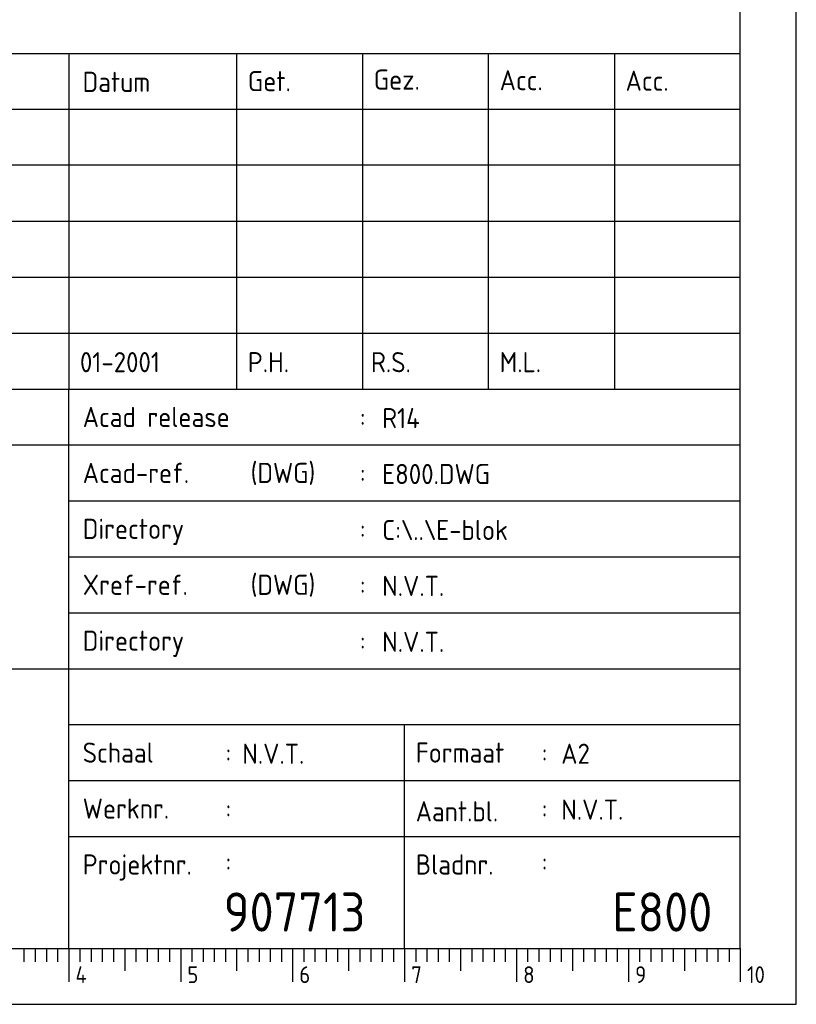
# Model space of a CAD drawing. Extents: x 0 to 594, y 0 to 420.
# Tile 4 of 6: x 525 to 594, y 0 to 88. Entities that reach past the tile are written whole.
import ezdxf
from ezdxf.enums import TextEntityAlignment as Align

# ---------------------------------------------------------------- set-up
doc = ezdxf.new("R2010")
doc.units = 0
doc.header["$LTSCALE"] = 25
doc.layers.get('0').update_dxf_attribs({"linetype": 'CONTINUOUS'})
for name, color, linetype in [('19', 7, 'CONTINUOUS'), ('E--L$2A-_KADER', 7, 'CONTINUOUS'), ('E--L$4A-_STEMPEL', 3, 'CONTINUOUS')]:
    doc.layers.add(name, color=color, linetype=linetype)
doc.styles.add('ISO', font='isocp.shx')
doc.styles.get("Standard").update_dxf_attribs({"font": 'isocp2.shx'})

# ---------------------------------------------------------------- blocks, each defined once
blk = doc.blocks.new('STEMPEL')
at = {"layer": 'E--L$4A-_STEMPEL', "color": 3}
for p, q in [((-185, 85), (-5, 85)), ((-185, 55), (-5, 55)), ((-65, 5), (-65, 55)), ((-185, 30), (-5, 30)), ((-35, 5), (-35, 25))]:
    blk.add_line(p, q, dxfattribs=at)
at = {"layer": 'E--L$4A-_STEMPEL', "color": 2}
for p, q in [((-65, 85), (-65, 55)), ((-50, 85), (-50, 55)), ((-38.75, 85), (-38.75, 55)), ((-27.5, 55), (-27.5, 85)), ((-16.25, 85), (-16.25, 55)), ((-5, 80), (-185, 80)), ((-5, 75), (-185, 75)), ((-185, 70), (-5, 70)), ((-185, 65), (-5, 65)), ((-185, 60), (-5, 60)), ((-185, 50), (-5, 50)), ((-65, 45), (-5, 45)), ((-65, 40), (-5, 40)), ((-65, 35), (-5, 35)), ((-65, 25), (-5, 25)), ((-65, 20), (-5, 20)), ((-65, 15), (-5, 15))]:
    blk.add_line(p, q, dxfattribs=at)
at = {"layer": 'E--L$4A-_STEMPEL', "color": 2, "style": 'ISO'}
for s, p in [('Datum', (-63.763, 81.557)), ('Get.', (-49, 81.624)), ('Gez.', (-37.75, 81.757)), ('Acc.', (-26.5, 81.709)), ('Acc.', (-15.252, 81.656)), ('Acad release ', (-63.75, 51.6)), (':', (-39, 51.6)), ('Acad-ref. ', (-63.75, 46.6)), ('(DWG)', (-48.75, 46.6)), (':', (-39, 46.6)), ('Directory', (-63.75, 41.6)), (':', (-39, 41.6)), ('Xref-ref.', (-63.75, 36.6)), ('(DWG)', (-48.75, 36.6)), (':', (-39, 36.6)), ('Directory', (-63.75, 31.6)), (':', (-39, 31.6)), ('Schaal', (-63.75, 21.6)), (':', (-51, 21.6)), ('Formaat', (-34, 21.6)), (':', (-22.75, 21.6)), ('Werknr.', (-63.75, 16.6)), (':', (-51, 16.6)), ('Aant.bl.', (-34, 16.35)), (':', (-22.75, 16.6)), ('Projektnr.', (-63.75, 11.6)), ('Bladnr.', (-34, 11.6)), (':', (-51, 11.85)), (':', (-22.75, 11.85))]:
    blk.add_text(s, height=1.8, dxfattribs=at).set_placement(p)
for tag, p in [('REVISIELETTER', (-183.5, 76.5)), ('OMSCHRIJVING', (-177.5, 76.5)), ('DATUM-GETEKEND', (-64, 76.5)), ('GETEKEND-DOOR', (-49, 76.5)), ('GEZIEN-DOOR', (-38, 76.5)), ('ACC-DOOR', (-26.5, 76.5)), ('ACC-DOOR', (-15.5, 76.5)), ('REVISIELETTER', (-183.5, 71.5)), ('OMSCHRIJVING', (-177.5, 71.5)), ('DATUM-GETEKEND', (-64, 71.5)), ('GETEKEND-DOOR', (-49, 71.5)), ('GEZIEN-DOOR', (-38, 71.5)), ('ACC-DOOR', (-26.5, 71.5)), ('ACC-DOOR', (-15.5, 71.5)), ('REVISIELETTER', (-183.5, 66.5)), ('OMSCHRIJVING', (-177.5, 66.5)), ('DATUM-GETEKEND', (-64, 66.5)), ('GETEKEND-DOOR', (-49, 66.5)), ('GEZIEN-DOOR', (-38, 66.5)), ('ACC-DOOR', (-27, 66.5)), ('ACC-DOOR', (-15.5, 66.5)), ('REVISIELETTER', (-183.5, 61.5)), ('OMSCHRIJVING', (-177.5, 61.5)), ('DATUM-GETEKEND', (-64, 61.5)), ('GETEKEND-DOOR', (-49, 61.5)), ('GEZIEN-DOOR', (-38, 61.5)), ('ACC-DOOR', (-27, 61.5)), ('ACC-DOOR', (-15.5, 61.5)), ('OMSCHRIJVING-O', (-177.5, 56.5)), ('DATUM-GETEKEND', (-64, 56.5)), ('GETEKEND-DOOR', (-49, 56.5)), ('GEZIEN-DOOR', (-38, 56.5)), ('ACC-DOOR', (-26.5, 56.5)), ('ACC-DOOR', (-15.5, 56.5)), ('OMSCHRIJVING', (-162, 51.5)), ('ACAD-RELEASE', (-37, 51.5)), ('ACAD-REF', (-37, 46.5)), ('ACAD-DIR', (-37, 41.5)), ('X-REF', (-37, 36.5)), ('XREF-DIR', (-37, 31.5)), ('SCHAAL', (-49.5, 21.5)), ('FORMAAT', (-21, 21.5)), ('WERKNUMMER', (-49.5, 16.5)), ('AANTAL-BLADEN', (-21, 16.5))]:
    blk.add_attdef(tag, p, '', height=1.8, dxfattribs=at)
at = {"layer": 'E--L$4A-_STEMPEL', "style": 'ISO'}
for tag, p in [('OPMERKING-1', (-184, 44)), ('OPMERKING-2', (-184, 38)), ('OPMERKING-3', (-184, 32))]:
    blk.add_attdef(tag, p, '', height=3.5, dxfattribs=at)
for tag, p in [('PROJEKT-NUMMER', (-38.5, 6.5)), ('BLAD-NUMMER', (-7.5, 6.5))]:
    blk.add_attdef(tag, text='', height=3.5, dxfattribs=at).set_placement(p, align=Align.RIGHT)
blk = doc.blocks.new('A2')
at = {"layer": 'E--L$2A-_KADER', "color": 2}
for p, q in [((594, 0), (594, 420)), ((0, 0), (594, 0))]:
    blk.add_line(p, q, dxfattribs=at)
at = {"layer": 'E--L$2A-_KADER', "color": 4}
for p, q in [((589, 5), (589, 415)), ((25, 5), (589, 5))]:
    blk.add_line(p, q, dxfattribs=at)
at = {"layer": 'E--L$2A-_KADER', "color": 2}
for points in [[(525, 5), (525, 3.8)], [(526, 5), (526, 3.8)], [(527, 5), (527, 3.8)], [(528, 5), (528, 3.8)], [(529, 5), (529, 2)], [(530, 5), (530, 3.8)], [(531, 5), (531, 3.8)], [(532, 5), (532, 3.8)], [(533, 5), (533, 3.8)], [(534, 5), (534, 3)], [(535, 5), (535, 3.8)], [(536, 5), (536, 3.8)], [(537, 5), (537, 3.8)], [(538, 5), (538, 3.8)], [(539, 5), (539, 2)], [(540, 5), (540, 3.8)], [(541, 5), (541, 3.8)], [(542, 5), (542, 3.8)], [(543, 5), (543, 3.8)], [(544, 5), (544, 3)], [(545, 5), (545, 3.8)], [(546, 5), (546, 3.8)], [(547, 5), (547, 3.8)], [(548, 5), (548, 3.8)], [(549, 5), (549, 2)], [(550, 5), (550, 3.8)], [(551, 5), (551, 3.8)], [(552, 5), (552, 3.8)], [(553, 5), (553, 3.8)], [(554, 5), (554, 3)], [(555, 5), (555, 3.8)], [(556, 5), (556, 3.8)], [(557, 5), (557, 3.8)], [(558, 5), (558, 3.8)], [(559, 5), (559, 2)], [(560, 5), (560, 3.8)], [(561, 5), (561, 3.8)], [(562, 5), (562, 3.8)], [(563, 5), (563, 3.8)], [(564, 5), (564, 3)], [(565, 5), (565, 3.8)], [(566, 5), (566, 3.8)], [(567, 5), (567, 3.8)], [(568, 5), (568, 3.8)], [(569, 5), (569, 2)], [(570, 5), (570, 3.8)], [(571, 5), (571, 3.8)], [(572, 5), (572, 3.8)], [(573, 5), (573, 3.8)], [(574, 5), (574, 3)], [(575, 5), (575, 3.8)], [(576, 5), (576, 3.8)], [(577, 5), (577, 3.8)], [(578, 5), (578, 3.8)], [(579, 5), (579, 2)], [(580, 5), (580, 3.8)], [(581, 5), (581, 3.8)], [(582, 5), (582, 3.8)], [(583, 5), (583, 3.8)], [(584, 5), (584, 3)], [(585, 5), (585, 3.8)], [(586, 5), (586, 3.8)], [(587, 5), (587, 3.8)], [(588, 5), (588, 3.8)], [(589, 5), (589, 2)]]:
    blk.add_lwpolyline(points, dxfattribs=at)
for s, p in [('4', (529.6, 1.9)), ('5', (539.6, 1.9)), ('6', (549.6, 1.9)), ('7', (559.6, 1.9)), ('8', (569.6, 1.9)), ('9', (579.6, 1.9)), ('10', (589.6, 1.9))]:
    blk.add_text(s, height=1.5, dxfattribs=at).set_placement(p)

msp = doc.modelspace()

# ---------------------------------------------------------------- block references
ref = msp.add_blockref('STEMPEL', (594, 0))
ref.add_attrib('PROJEKT-NUMMER', '907713', dxfattribs={"layer": 'E--L$4A-_STEMPEL', "height": 3.5, "style": 'ISO'}).set_placement((555.5, 6.5), align=Align.RIGHT)
ref.add_attrib('FORMAAT', 'A2', (573, 21.5), dxfattribs={"layer": 'E--L$4A-_STEMPEL', "color": 2, "height": 1.8, "style": 'ISO'})
ref.add_attrib('SCHAAL', 'N.V.T.', (544.5, 21.5), dxfattribs={"layer": 'E--L$4A-_STEMPEL', "color": 2, "height": 1.8, "style": 'ISO'})
ref.add_attrib('AANTAL-BLADEN', 'N.V.T.', (573, 16.5), dxfattribs={"layer": 'E--L$4A-_STEMPEL', "color": 2, "height": 1.8, "style": 'ISO'})
ref.add_attrib('BLAD-NUMMER', 'E800', dxfattribs={"layer": 'E--L$4A-_STEMPEL', "height": 3.5, "style": 'ISO'}).set_placement((586.5, 6.5), align=Align.RIGHT)
ref.add_attrib('ACAD-RELEASE', 'R14', (557, 51.5), dxfattribs={"layer": 'E--L$4A-_STEMPEL', "color": 2, "height": 1.8, "style": 'ISO'})
ref.add_attrib('ACAD-REF', 'E800.DWG', (557, 46.5), dxfattribs={"layer": 'E--L$4A-_STEMPEL', "color": 2, "height": 1.8, "style": 'ISO'})
ref.add_attrib('ACAD-DIR', 'C:\\..\\E-blok', (557, 41.5), dxfattribs={"layer": 'E--L$4A-_STEMPEL', "color": 2, "height": 1.8, "style": 'ISO'})
ref.add_attrib('X-REF', 'N.V.T.', (557, 36.5), dxfattribs={"layer": 'E--L$4A-_STEMPEL', "color": 2, "height": 1.8, "style": 'ISO'})
ref.add_attrib('XREF-DIR', 'N.V.T.', (557, 31.5), dxfattribs={"layer": 'E--L$4A-_STEMPEL', "color": 2, "height": 1.8, "style": 'ISO'})
ref.add_attrib('GETEKEND-DOOR', 'P.H.', (545, 56.5), dxfattribs={"layer": 'E--L$4A-_STEMPEL', "color": 2, "height": 1.8, "style": 'ISO'})
ref.add_attrib('DATUM-GETEKEND', '01-2001', (530, 56.5), dxfattribs={"layer": 'E--L$4A-_STEMPEL', "color": 2, "height": 1.8, "style": 'ISO'})
ref.add_attrib('GEZIEN-DOOR', 'R.S.', (556, 56.5), dxfattribs={"layer": 'E--L$4A-_STEMPEL', "color": 2, "height": 1.8, "style": 'ISO'})
ref.add_attrib('ACC-DOOR', 'M.L.', (567.5, 56.5), dxfattribs={"layer": 'E--L$4A-_STEMPEL', "color": 2, "height": 1.8, "style": 'ISO'})
at = {"layer": '19', "color": 2}
msp.add_blockref('A2', (0, 0), dxfattribs=at)

doc.saveas('drawing.dxf')
